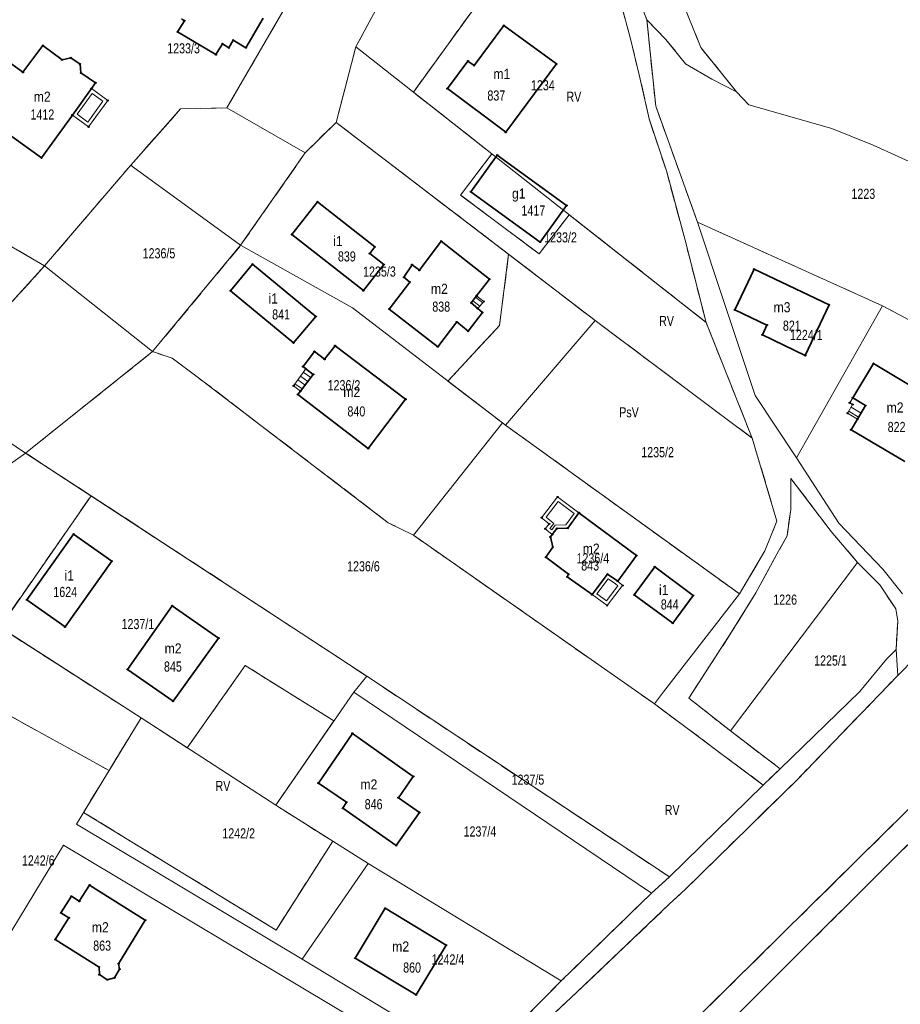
# Model space of a CAD drawing. Header units: metres. Extents: x 7496145 to 7500200, y 5498500 to 5502080.
# Tile 10 of 202: x 7497176 to 7497306, y 5499188 to 5499334. Entities that reach past the tile are written whole.
import ezdxf
from ezdxf.enums import TextEntityAlignment as Align

# ---------------------------------------------------------------- set-up
doc = ezdxf.new("R2010")
doc.units = ezdxf.units.M
doc.header["$MEASUREMENT"] = 0
for name, pattern in [('2.25_0.75', [3, 2.25, -0.75]), ('219-1000', [0]), ('egug-1000', [0])]:
    doc.linetypes.add(name, pattern=pattern)
doc.layers.get('0').update_dxf_attribs({"color": 2, "linetype": 'CONTINUOUS', "lineweight": 5})
for name, color, linetype in [('209-oznaczenie konturu klasyfikacyjnego', 7, 'CONTINUOUS'), ('211-numer działki ewidencyjnej', 7, 'CONTINUOUS'), ('217-kontur klasyfikacyjny', 7, 'CONTINUOUS'), ('218-kontur użytku gruntowego', 7, 'CONTINUOUS'), ('219-działka ewidencyjna', 7, 'CONTINUOUS'), ('312-budynek ewidencyjny', 7, 'CONTINUOUS'), ('312-oznaczenie budynku ewidencyjnego', 7, 'CONTINUOUS'), ('312-oznaczenie budynku ewidencyjnego-Atr117', 7, 'CONTINUOUS'), ('352-schody', 7, 'CONTINUOUS'), ('Punkt budynku', 7, 'CONTINUOUS'), ('taras', 7, 'CONTINUOUS')]:
    doc.layers.add(name, color=color, linetype=linetype)
doc.styles.get("Standard").update_dxf_attribs({"font": 'Working1250', "width": 0.75})

# ---------------------------------------------------------------- blocks, each defined once
blk = doc.blocks.new('PUNKTBUD')
at = {"color": 0}
blk.add_circle((0, 0), 0.09, dxfattribs=at)

msp = doc.modelspace()

# ---------------------------------------------------------------- linework, layer by layer
at = {"layer": '217-kontur klasyfikacyjny', "color": 3, "linetype": '2.25_0.75', "lineweight": 18, "flags": 128}
for points in [[(7497206.52, 5499321.01), (7497227.81, 5499357.74)], [(7497234.17, 5499323.36), (7497255.35, 5499352.61)], [(7497225.64, 5499330.08), (7497236.81, 5499350.76)], [(7497267.55, 5499337.32), (7497268.78, 5499334.07)], [(7497276.76, 5499329.99), (7497273.79, 5499337.5)], [(7497266.3, 5499331.44), (7497264.96, 5499336.38)], [(7497268.78, 5499334.07), (7497271.58, 5499331.17)], [(7497268.78, 5499334.07), (7497270.09, 5499321.27)], [(7497267.66, 5499325.94), (7497266.3, 5499331.44)], [(7497271.58, 5499331.17), (7497274.53, 5499327.56)], [(7497222.71, 5499318.87), (7497225.64, 5499330.08)], [(7497282.09, 5499323.4), (7497276.76, 5499329.99)], [(7497274.53, 5499327.56), (7497278.42, 5499325.27)], [(7497269.12, 5499319.4), (7497267.66, 5499325.94)], [(7497278.42, 5499325.27), (7497282.09, 5499323.4)], [(7497245.8, 5499314.21), (7497234.17, 5499323.36)], [(7497198.43, 5499319.49), (7497199.66, 5499320.88)], [(7497199.66, 5499320.88), (7497206.52, 5499321.01)], [(7497270.09, 5499321.27), (7497276.29, 5499304.07)], [(7497192.27, 5499312.53), (7497198.43, 5499319.49)], [(7497271.72, 5499311.53), (7497269.12, 5499319.4)], [(7497218.13, 5499314.35), (7497222.71, 5499318.87)], [(7497222.71, 5499318.87), (7497248.29, 5499299.31)], [(7497208.56, 5499300.65), (7497218.13, 5499314.35)], [(7497241.16, 5499308.09), (7497245.8, 5499314.21)], [(7497179.5, 5499297.6), (7497192.27, 5499312.53)], [(7497274.45, 5499301.39), (7497271.72, 5499311.53)], [(7497252.79, 5499299.39), (7497241.16, 5499308.09)], [(7497257.28, 5499305.18), (7497252.79, 5499299.39)], [(7497277.55, 5499289.22), (7497257.28, 5499305.18)], [(7497276.29, 5499304.07), (7497303.71, 5499291.68)], [(7497170.56, 5499302.76), (7497179.5, 5499297.6)], [(7497195.51, 5499284.88), (7497208.56, 5499300.65)], [(7497277.55, 5499289.22), (7497274.45, 5499301.39)], [(7497248.29, 5499299.31), (7497246.92, 5499288.73)], [(7497248.29, 5499299.31), (7497261.14, 5499289.48)], [(7497179.5, 5499297.6), (7497162.65, 5499279.09)], [(7497388.61, 5499297.01), (7497229.81, 5499140.27)], [(7497303.71, 5499291.68), (7497315.74, 5499285.27)], [(7497246.92, 5499288.73), (7497239.29, 5499280.52)], [(7497261.14, 5499289.48), (7497280.09, 5499275.27)], [(7497284.4, 5499272.05), (7497277.55, 5499289.22)], [(7497176.68, 5499269.85), (7497195.51, 5499284.88)], [(7497198.41, 5499283.89), (7497195.51, 5499284.88)], [(7497202.13, 5499281.14), (7497198.41, 5499283.89)], [(7497230.44, 5499259.52), (7497202.13, 5499281.14)], [(7497239.29, 5499280.52), (7497247.38, 5499274.3)], [(7497247.38, 5499274.3), (7497247.83, 5499273.98)], [(7497247.83, 5499273.98), (7497282.51, 5499248.96)], [(7497280.09, 5499275.27), (7497284.4, 5499272.05)], [(7497288.06, 5499259.76), (7497284.4, 5499272.05)], [(7497186.39, 5499263.5), (7497176.68, 5499269.85)], [(7497290.13, 5499266.08), (7497290.12, 5499261.47)], [(7497296.11, 5499258.21), (7497290.13, 5499266.08)], [(7497172.84, 5499244.01), (7497186.39, 5499263.5)], [(7497186.39, 5499263.5), (7497214.12, 5499245.38)], [(7497290.12, 5499261.47), (7497289.56, 5499257.58)], [(7497234.18, 5499257.65), (7497230.44, 5499259.52)], [(7497286.28, 5499255.34), (7497288.06, 5499259.76)], [(7497300.03, 5499253.62), (7497296.11, 5499258.21)], [(7497269.9, 5499232.67), (7497234.18, 5499257.65)], [(7497289.56, 5499257.58), (7497288.34, 5499255.37)], [(7497282.51, 5499248.96), (7497286.28, 5499255.34)], [(7497288.34, 5499255.37), (7497284.93, 5499249.1)], [(7497303.31, 5499250.28), (7497300.03, 5499253.62)], [(7497305.68, 5499246.76), (7497303.31, 5499250.28)], [(7497284.93, 5499249.1), (7497281.3, 5499243.22)], [(7497305.98, 5499244.91), (7497305.68, 5499246.76)], [(7497305.95, 5499210.29), (7497342.84, 5499246.57)], [(7497214.12, 5499245.38), (7497217.52, 5499243.16)], [(7497305.72, 5499240.74), (7497305.98, 5499244.91)], [(7497149.83, 5499244.38), (7497189.05, 5499222.79)], [(7497193.8, 5499230.59), (7497172.84, 5499244.01)], [(7497217.52, 5499243.16), (7497227.25, 5499236.75)], [(7497281.3, 5499243.22), (7497275.01, 5499233.51)], [(7497306.01, 5499236.88), (7497305.72, 5499240.74)], [(7497209.24, 5499238.34), (7497200.65, 5499226.14)], [(7497222.39, 5499230.14), (7497209.24, 5499238.34)], [(7497227.25, 5499236.75), (7497272.12, 5499207)], [(7497291, 5499221.35), (7497306.01, 5499236.88)], [(7497275.01, 5499233.51), (7497281.17, 5499228.64)], [(7497286.03, 5499220.62), (7497269.9, 5499232.67)], [(7497189.05, 5499222.79), (7497193.8, 5499230.59)], [(7497200.65, 5499226.14), (7497193.8, 5499230.59)], [(7497213.75, 5499217.63), (7497222.39, 5499230.14)], [(7497281.17, 5499228.64), (7497288.53, 5499223.04)], [(7497288.53, 5499223.04), (7497286.03, 5499220.62)], [(7497189.05, 5499222.79), (7497185.26, 5499216.57)], [(7497274.52, 5499205.19), (7497291, 5499221.35)], [(7497222.21, 5499212.3), (7497213.75, 5499217.63)], [(7497185.26, 5499216.57), (7497213.81, 5499199.11)], [(7497213.81, 5499199.11), (7497222.21, 5499212.3)], [(7497253.58, 5499158.02), (7497305.95, 5499210.29)], [(7497272.12, 5499207), (7497269.47, 5499204.58)], [(7497269.47, 5499204.58), (7497256.07, 5499191.57)], [(7497272.1, 5499202.94), (7497274.52, 5499205.19)], [(7497258.44, 5499189.94), (7497272.1, 5499202.94)], [(7497256.07, 5499191.57), (7497243.74, 5499179.03)], [(7497246.54, 5499178.76), (7497258.44, 5499189.94)]]:
    msp.add_lwpolyline(points, dxfattribs=at)
at = {"layer": '218-kontur użytku gruntowego', "color": 3, "linetype": 'egug-1000', "lineweight": 18, "flags": 128}
for points in [[(7497227.81, 5499357.74), (7497206.52, 5499321.01)], [(7497255.35, 5499352.61), (7497234.17, 5499323.36)], [(7497236.81, 5499350.76), (7497225.64, 5499330.08)], [(7497267.55, 5499337.32), (7497268.78, 5499334.07)], [(7497276.76, 5499329.99), (7497273.79, 5499337.5)], [(7497266.3, 5499331.44), (7497264.96, 5499336.38)], [(7497268.78, 5499334.07), (7497271.58, 5499331.17)], [(7497268.78, 5499334.07), (7497270.09, 5499321.27)], [(7497267.66, 5499325.94), (7497266.3, 5499331.44)], [(7497271.58, 5499331.17), (7497274.53, 5499327.56)], [(7497225.64, 5499330.08), (7497222.71, 5499318.87)], [(7497282.09, 5499323.4), (7497276.76, 5499329.99)], [(7497274.53, 5499327.56), (7497278.42, 5499325.27)], [(7497269.12, 5499319.4), (7497267.66, 5499325.94)], [(7497278.42, 5499325.27), (7497282.09, 5499323.4)], [(7497234.17, 5499323.36), (7497245.8, 5499314.21)], [(7497199.66, 5499320.88), (7497198.43, 5499319.49)], [(7497206.52, 5499321.01), (7497199.66, 5499320.88)], [(7497270.09, 5499321.27), (7497276.29, 5499304.07)], [(7497198.43, 5499319.49), (7497192.27, 5499312.53)], [(7497271.72, 5499311.53), (7497269.12, 5499319.4)], [(7497222.71, 5499318.87), (7497218.13, 5499314.35)], [(7497222.71, 5499318.87), (7497248.29, 5499299.31)], [(7497218.13, 5499314.35), (7497208.56, 5499300.65)], [(7497245.8, 5499314.21), (7497241.16, 5499308.09)], [(7497192.27, 5499312.53), (7497179.5, 5499297.6)], [(7497274.45, 5499301.39), (7497271.72, 5499311.53)], [(7497241.16, 5499308.09), (7497252.79, 5499299.39)], [(7497252.79, 5499299.39), (7497257.28, 5499305.18)], [(7497257.28, 5499305.18), (7497277.55, 5499289.22)], [(7497276.29, 5499304.07), (7497280.22, 5499292.17)], [(7497303.71, 5499291.68), (7497276.29, 5499304.07)], [(7497179.5, 5499297.6), (7497170.56, 5499302.76)], [(7497208.56, 5499300.65), (7497195.51, 5499284.88)], [(7497277.55, 5499289.22), (7497274.45, 5499301.39)], [(7497248.29, 5499299.31), (7497246.92, 5499288.73)], [(7497261.14, 5499289.48), (7497248.29, 5499299.31)], [(7497179.5, 5499297.6), (7497162.65, 5499279.09)], [(7497388.61, 5499297.01), (7497229.81, 5499140.27)], [(7497280.22, 5499292.17), (7497284.84, 5499278.4)], [(7497315.74, 5499285.27), (7497303.71, 5499291.68)], [(7497246.92, 5499288.73), (7497239.29, 5499280.52)], [(7497280.09, 5499275.27), (7497261.14, 5499289.48)], [(7497284.4, 5499272.05), (7497277.55, 5499289.22)], [(7497176.68, 5499269.85), (7497195.51, 5499284.88)], [(7497195.51, 5499284.88), (7497198.41, 5499283.89)], [(7497198.41, 5499283.89), (7497202.13, 5499281.14)], [(7497202.13, 5499281.14), (7497230.44, 5499259.52)], [(7497239.29, 5499280.52), (7497247.38, 5499274.3)], [(7497284.84, 5499278.4), (7497290.97, 5499269.12)], [(7497247.38, 5499274.3), (7497247.83, 5499273.98)], [(7497247.83, 5499273.98), (7497282.51, 5499248.96)], [(7497284.4, 5499272.05), (7497280.09, 5499275.27)], [(7497288.06, 5499259.76), (7497284.4, 5499272.05)], [(7497186.39, 5499263.5), (7497176.68, 5499269.85)], [(7497290.97, 5499269.12), (7497297.26, 5499259.45)], [(7497290.13, 5499266.08), (7497290.12, 5499261.47)], [(7497296.11, 5499258.21), (7497290.13, 5499266.08)], [(7497186.39, 5499263.5), (7497172.84, 5499244.01)], [(7497214.12, 5499245.38), (7497186.39, 5499263.5)], [(7497290.12, 5499261.47), (7497289.56, 5499257.58)], [(7497230.44, 5499259.52), (7497234.18, 5499257.65)], [(7497286.28, 5499255.34), (7497288.06, 5499259.76)], [(7497297.26, 5499259.45), (7497303.76, 5499252.61)], [(7497300.03, 5499253.62), (7497296.11, 5499258.21)], [(7497234.18, 5499257.65), (7497269.9, 5499232.67)], [(7497289.56, 5499257.58), (7497288.34, 5499255.37)], [(7497282.51, 5499248.96), (7497286.28, 5499255.34)], [(7497288.34, 5499255.37), (7497284.93, 5499249.1)], [(7497303.31, 5499250.28), (7497300.03, 5499253.62)], [(7497303.76, 5499252.61), (7497306.7, 5499248.98)], [(7497305.68, 5499246.76), (7497303.31, 5499250.28)], [(7497271.26, 5499234.43), (7497282.51, 5499248.96)], [(7497284.93, 5499249.1), (7497281.3, 5499243.22)], [(7497305.98, 5499244.91), (7497305.68, 5499246.76)], [(7497305.95, 5499210.29), (7497342.84, 5499246.57)], [(7497217.52, 5499243.16), (7497214.12, 5499245.38)], [(7497305.72, 5499240.74), (7497305.98, 5499244.91)], [(7497189.05, 5499222.79), (7497149.83, 5499244.38)], [(7497172.84, 5499244.01), (7497193.8, 5499230.59)], [(7497227.25, 5499236.75), (7497217.52, 5499243.16)], [(7497281.3, 5499243.22), (7497275.01, 5499233.51)], [(7497306.01, 5499236.88), (7497305.72, 5499240.74)], [(7497308.61, 5499239.55), (7497306.01, 5499236.88)], [(7497209.24, 5499238.34), (7497200.65, 5499226.14)], [(7497222.39, 5499230.14), (7497209.24, 5499238.34)], [(7497272.12, 5499207), (7497227.25, 5499236.75)], [(7497291, 5499221.35), (7497306.01, 5499236.88)], [(7497269.9, 5499232.67), (7497271.26, 5499234.43)], [(7497275.01, 5499233.51), (7497281.17, 5499228.64)], [(7497286.03, 5499220.62), (7497269.9, 5499232.67)], [(7497193.8, 5499230.59), (7497189.05, 5499222.79)], [(7497200.65, 5499226.14), (7497193.8, 5499230.59)], [(7497213.75, 5499217.63), (7497222.39, 5499230.14)], [(7497281.17, 5499228.64), (7497288.53, 5499223.04)], [(7497288.53, 5499223.04), (7497286.03, 5499220.62)], [(7497189.05, 5499222.79), (7497185.26, 5499216.57)], [(7497274.52, 5499205.19), (7497291, 5499221.35)], [(7497222.21, 5499212.3), (7497213.75, 5499217.63)], [(7497185.26, 5499216.57), (7497213.81, 5499199.11)], [(7497213.81, 5499199.11), (7497222.21, 5499212.3)], [(7497253.58, 5499158.02), (7497305.95, 5499210.29)], [(7497269.47, 5499204.58), (7497272.12, 5499207)], [(7497256.07, 5499191.57), (7497269.47, 5499204.58)], [(7497272.1, 5499202.94), (7497274.52, 5499205.19)], [(7497258.44, 5499189.94), (7497272.1, 5499202.94)], [(7497243.74, 5499179.03), (7497256.07, 5499191.57)], [(7497246.54, 5499178.76), (7497258.44, 5499189.94)]]:
    msp.add_lwpolyline(points, dxfattribs=at)
at = {"layer": '219-działka ewidencyjna', "color": 3, "linetype": '219-1000', "lineweight": 18, "flags": 128}
for points in [[(7497225.64, 5499330.08), (7497236.81, 5499350.76)], [(7497267.55, 5499337.32), (7497268.78, 5499334.07)], [(7497273.79, 5499337.5), (7497276.76, 5499329.99)], [(7497264.96, 5499336.38), (7497266.3, 5499331.44)], [(7497271.58, 5499331.17), (7497268.78, 5499334.07)], [(7497268.78, 5499334.07), (7497270.09, 5499321.27)], [(7497266.3, 5499331.44), (7497267.66, 5499325.94)], [(7497271.58, 5499331.17), (7497274.53, 5499327.56)], [(7497222.71, 5499318.87), (7497225.64, 5499330.08)], [(7497225.64, 5499330.08), (7497277.55, 5499289.22)], [(7497276.76, 5499329.99), (7497282.09, 5499323.4)], [(7497274.53, 5499327.56), (7497278.42, 5499325.27)], [(7497267.66, 5499325.94), (7497269.12, 5499319.4)], [(7497278.42, 5499325.27), (7497282.09, 5499323.4)], [(7497282.09, 5499323.4), (7497283.91, 5499321.47)], [(7497192.27, 5499312.53), (7497199.66, 5499320.88)], [(7497199.66, 5499320.88), (7497206.52, 5499321.01)], [(7497206.52, 5499321.01), (7497218.13, 5499314.35)], [(7497270.09, 5499321.27), (7497276.29, 5499304.07)], [(7497283.91, 5499321.47), (7497296.19, 5499317.96)], [(7497269.12, 5499319.4), (7497271.72, 5499311.53)], [(7497218.13, 5499314.35), (7497222.71, 5499318.87)], [(7497222.71, 5499318.87), (7497261.14, 5499289.48)], [(7497302.34, 5499315.49), (7497296.19, 5499317.96)], [(7497302.34, 5499315.49), (7497313.44, 5499310.46)], [(7497179.5, 5499297.6), (7497192.27, 5499312.53)], [(7497192.27, 5499312.53), (7497192.59, 5499312.3)], [(7497192.59, 5499312.3), (7497208.56, 5499300.65)], [(7497271.72, 5499311.53), (7497274.45, 5499301.39)], [(7497280.22, 5499292.17), (7497276.29, 5499304.07)], [(7497276.29, 5499304.07), (7497303.71, 5499291.68)], [(7497170.56, 5499302.76), (7497179.5, 5499297.6)], [(7497195.51, 5499284.88), (7497208.56, 5499300.65)], [(7497208.56, 5499300.65), (7497225.13, 5499291.39)], [(7497274.45, 5499301.39), (7497277.55, 5499289.22)], [(7497162.65, 5499279.09), (7497179.5, 5499297.6)], [(7497179.5, 5499297.6), (7497195.51, 5499284.88)], [(7497229.81, 5499140.27), (7497388.61, 5499297.01)], [(7497280.22, 5499292.17), (7497284.84, 5499278.4)], [(7497290.97, 5499269.12), (7497303.71, 5499291.68)], [(7497303.71, 5499291.68), (7497315.74, 5499285.27)], [(7497225.13, 5499291.39), (7497247.38, 5499274.3)], [(7497247.83, 5499273.98), (7497261.14, 5499289.48)], [(7497261.14, 5499289.48), (7497280.09, 5499275.27)], [(7497277.55, 5499289.22), (7497284.4, 5499272.05)], [(7497198.41, 5499283.89), (7497195.51, 5499284.88)], [(7497198.41, 5499283.89), (7497202.13, 5499281.14)], [(7497202.13, 5499281.14), (7497230.44, 5499259.52)], [(7497284.84, 5499278.4), (7497290.97, 5499269.12)], [(7497165.12, 5499277.63), (7497176.68, 5499269.85)], [(7497234.18, 5499257.65), (7497247.38, 5499274.3)], [(7497247.38, 5499274.3), (7497247.83, 5499273.98)], [(7497247.83, 5499273.98), (7497282.31, 5499249.11)], [(7497280.09, 5499275.27), (7497284.4, 5499272.05)], [(7497288.06, 5499259.76), (7497284.4, 5499272.05)], [(7497166.88, 5499262.89), (7497176.68, 5499269.85)], [(7497217.52, 5499243.16), (7497176.68, 5499269.85)], [(7497290.97, 5499269.12), (7497297.26, 5499259.45)], [(7497290.12, 5499261.47), (7497290.13, 5499266.08)], [(7497290.13, 5499266.08), (7497296.11, 5499258.21)], [(7497289.56, 5499257.58), (7497290.12, 5499261.47)], [(7497230.44, 5499259.52), (7497234.18, 5499257.65)], [(7497286.28, 5499255.34), (7497288.06, 5499259.76)], [(7497297.26, 5499259.45), (7497303.76, 5499252.61)], [(7497296.11, 5499258.21), (7497300.03, 5499253.62)], [(7497234.18, 5499257.65), (7497269.9, 5499232.67)], [(7497288.34, 5499255.37), (7497289.56, 5499257.58)], [(7497286.28, 5499255.34), (7497282.51, 5499248.96)], [(7497284.93, 5499249.1), (7497288.34, 5499255.37)], [(7497156.38, 5499254.54), (7497193.8, 5499230.59)], [(7497281.17, 5499228.64), (7497300.03, 5499253.62)], [(7497303.31, 5499250.28), (7497300.03, 5499253.62)], [(7497303.76, 5499252.61), (7497306.7, 5499248.98)], [(7497303.31, 5499250.28), (7497305.68, 5499246.76)], [(7497271.26, 5499234.43), (7497282.51, 5499248.96)], [(7497281.3, 5499243.22), (7497284.93, 5499249.1)], [(7497282.31, 5499249.11), (7497282.51, 5499248.96)], [(7497305.68, 5499246.76), (7497305.98, 5499244.91)], [(7497305.95, 5499210.29), (7497342.84, 5499246.57)], [(7497305.72, 5499240.74), (7497305.98, 5499244.91)], [(7497217.52, 5499243.16), (7497227.25, 5499236.75)], [(7497281.3, 5499243.22), (7497275.01, 5499233.51)], [(7497304.29, 5499239.27), (7497305.72, 5499240.74)], [(7497305.72, 5499240.74), (7497306.01, 5499236.88)], [(7497300.37, 5499234.5), (7497304.29, 5499239.27)], [(7497306.01, 5499236.88), (7497308.61, 5499239.55)], [(7497225.34, 5499234.41), (7497227.25, 5499236.75)], [(7497227.25, 5499236.75), (7497272.12, 5499207)], [(7497291, 5499221.35), (7497306.01, 5499236.88)], [(7497213.75, 5499217.63), (7497225.34, 5499234.41)], [(7497225.34, 5499234.41), (7497269.47, 5499204.58)], [(7497269.9, 5499232.67), (7497271.26, 5499234.43)], [(7497275.01, 5499233.51), (7497281.17, 5499228.64)], [(7497288.53, 5499223.04), (7497300.37, 5499234.5)], [(7497269.9, 5499232.67), (7497286.03, 5499220.62)], [(7497184.2, 5499214.82), (7497193.8, 5499230.59)], [(7497193.8, 5499230.59), (7497213.75, 5499217.63)], [(7497281.17, 5499228.64), (7497288.53, 5499223.04)], [(7497286.03, 5499220.62), (7497288.53, 5499223.04)], [(7497272.12, 5499207), (7497286.03, 5499220.62)], [(7497274.52, 5499205.19), (7497291, 5499221.35)], [(7497213.75, 5499217.63), (7497227.48, 5499208.98)], [(7497184.2, 5499214.82), (7497217.67, 5499194.82)], [(7497168.05, 5499188.3), (7497182.3, 5499211.7)], [(7497241.35, 5499176.44), (7497182.3, 5499211.7)], [(7497253.58, 5499158.02), (7497305.95, 5499210.29)], [(7497217.67, 5499194.82), (7497227.48, 5499208.98)], [(7497227.48, 5499208.98), (7497256.07, 5499191.57)], [(7497269.47, 5499204.58), (7497272.12, 5499207)], [(7497256.07, 5499191.57), (7497269.47, 5499204.58)], [(7497272.1, 5499202.94), (7497274.52, 5499205.19)], [(7497258.44, 5499189.94), (7497272.1, 5499202.94)], [(7497217.67, 5499194.82), (7497243.74, 5499179.03)], [(7497243.74, 5499179.03), (7497256.07, 5499191.57)], [(7497246.54, 5499178.76), (7497258.44, 5499189.94)]]:
    msp.add_lwpolyline(points, dxfattribs=at)
at = {"layer": '312-budynek ewidencyjny', "color": 7, "linetype": 'Continuous', "lineweight": 35, "flags": 128}
for points in [[(7497199.21, 5499332.3), (7497200.21, 5499333.95)], [(7497200.21, 5499333.95), (7497199.78, 5499334.21)], [(7497211.91, 5499334.31), (7497209.32, 5499329.94)], [(7497243.18, 5499327.31), (7497247.57, 5499333.22)], [(7497247.57, 5499333.22), (7497255.36, 5499327.53)], [(7497204.9, 5499328.91), (7497199.21, 5499332.3)], [(7497207.44, 5499331.06), (7497206.81, 5499329.92)], [(7497209.32, 5499329.94), (7497207.44, 5499331.06)], [(7497176.29, 5499326.3), (7497179.24, 5499330.26)], [(7497179.24, 5499330.26), (7497182.08, 5499328.14)], [(7497205.87, 5499330.5), (7497204.9, 5499328.91)], [(7497206.81, 5499329.92), (7497205.87, 5499330.5)], [(7497182.08, 5499328.14), (7497183.36, 5499328.45)], [(7497183.36, 5499328.45), (7497184.75, 5499327.51)], [(7497239.2, 5499323.87), (7497242.26, 5499327.96)], [(7497242.26, 5499327.96), (7497243.18, 5499327.31)], [(7497174.64, 5499327.49), (7497176.29, 5499326.3)], [(7497184.75, 5499327.51), (7497184.86, 5499326.22)], [(7497255.36, 5499327.53), (7497247.86, 5499317.4)], [(7497184.86, 5499326.22), (7497187.05, 5499324.74)], [(7497186.43, 5499323.87), (7497183.61, 5499319.96)], [(7497187.05, 5499324.74), (7497186.43, 5499323.87)], [(7497247.86, 5499317.4), (7497239.2, 5499323.87)], [(7497179.03, 5499313.6), (7497171.22, 5499319.22)], [(7497183.61, 5499319.96), (7497179.03, 5499313.6)], [(7497242.68, 5499308.59), (7497246.61, 5499314)], [(7497246.61, 5499314), (7497256.89, 5499306.54)], [(7497252.96, 5499301.13), (7497242.68, 5499308.59)], [(7497216.17, 5499302.25), (7497219.95, 5499307.1)], [(7497219.95, 5499307.1), (7497228.46, 5499300.41)], [(7497256.89, 5499306.54), (7497252.96, 5499301.13)], [(7497226.75, 5499293.93), (7497216.17, 5499302.25)], [(7497228.46, 5499300.41), (7497227.69, 5499299.42)], [(7497235.05, 5499296.94), (7497238.29, 5499301.26)], [(7497238.29, 5499301.26), (7497245.44, 5499295.64)], [(7497227.69, 5499299.42), (7497229.78, 5499297.78)], [(7497207.06, 5499293.91), (7497210.32, 5499297.84)], [(7497210.32, 5499297.84), (7497219.71, 5499290.07)], [(7497229.78, 5499297.78), (7497226.75, 5499293.93)], [(7497232.77, 5499295.9), (7497233.97, 5499297.76)], [(7497233.97, 5499297.76), (7497235.05, 5499296.94)], [(7497233.64, 5499295.17), (7497232.77, 5499295.9)], [(7497281.82, 5499291.06), (7497284.67, 5499297.1)], [(7497284.67, 5499297.1), (7497295.81, 5499291.82)], [(7497230.6, 5499291.2), (7497233.64, 5499295.17)], [(7497245.44, 5499295.64), (7497243.53, 5499293.14)], [(7497216.4, 5499286.17), (7497207.06, 5499293.91)], [(7497243.53, 5499293.14), (7497242.75, 5499292.12)], [(7497242.75, 5499292.12), (7497243.71, 5499291.28)], [(7497295.81, 5499291.82), (7497292.27, 5499284.31)], [(7497219.71, 5499290.07), (7497216.4, 5499286.17)], [(7497237.78, 5499285.61), (7497230.6, 5499291.2)], [(7497244.39, 5499290.68), (7497242.29, 5499287.92)], [(7497243.71, 5499291.28), (7497244.39, 5499290.68)], [(7497286.58, 5499288.82), (7497281.82, 5499291.06)], [(7497240.59, 5499289.28), (7497237.78, 5499285.61)], [(7497242.29, 5499287.92), (7497240.59, 5499289.28)], [(7497285.91, 5499287.36), (7497286.58, 5499288.82)], [(7497292.27, 5499284.31), (7497285.91, 5499287.36)], [(7497221.01, 5499283.74), (7497222.55, 5499285.76)], [(7497222.55, 5499285.76), (7497233.01, 5499277.82)], [(7497217.81, 5499282.66), (7497219.49, 5499284.89)], [(7497219.49, 5499284.89), (7497221.01, 5499283.74)], [(7497299.3, 5499278.02), (7497302.38, 5499283.11)], [(7497302.38, 5499283.11), (7497312.11, 5499277.29)], [(7497217.44, 5499279.04), (7497219.32, 5499281.51)], [(7497218.21, 5499282.35), (7497217.81, 5499282.66)], [(7497219.32, 5499281.51), (7497218.21, 5499282.35)], [(7497217.04, 5499278.51), (7497217.44, 5499279.04)], [(7497227.48, 5499270.53), (7497217.04, 5499278.51)], [(7497233.01, 5499277.82), (7497227.48, 5499270.53)], [(7497301.19, 5499276.87), (7497299.3, 5499278.02)], [(7497300, 5499274.88), (7497301.19, 5499276.87)], [(7497299.05, 5499273.3), (7497300, 5499274.88)], [(7497307.01, 5499268.59), (7497299.05, 5499273.3)], [(7497257.04, 5499258.72), (7497258.71, 5499260.99)], [(7497258.71, 5499260.99), (7497267.23, 5499254.67)], [(7497254.76, 5499257.77), (7497255.45, 5499258.66)], [(7497255.45, 5499258.66), (7497257.04, 5499258.72)], [(7497176.87, 5499248.06), (7497183.79, 5499257.82)], [(7497183.79, 5499257.82), (7497189.44, 5499253.81)], [(7497254.47, 5499257.4), (7497254.76, 5499257.77)], [(7497254.83, 5499255.88), (7497254.47, 5499257.4)], [(7497253.82, 5499254.39), (7497254.83, 5499255.88)], [(7497189.44, 5499253.81), (7497182.52, 5499244.06)], [(7497257.17, 5499251.87), (7497253.82, 5499254.39)], [(7497267.23, 5499254.67), (7497264.46, 5499250.85)], [(7497266.91, 5499248.83), (7497269.95, 5499252.96)], [(7497269.95, 5499252.96), (7497275.64, 5499248.74)], [(7497256.99, 5499251.49), (7497257.17, 5499251.87)], [(7497260.65, 5499248.85), (7497256.99, 5499251.49)], [(7497262.95, 5499251.87), (7497260.65, 5499248.85)], [(7497264.46, 5499250.85), (7497262.95, 5499251.87)], [(7497182.52, 5499244.06), (7497176.87, 5499248.06)], [(7497272.62, 5499244.63), (7497266.91, 5499248.83)], [(7497275.64, 5499248.74), (7497272.62, 5499244.63)], [(7497191.79, 5499237.77), (7497198.41, 5499247.21)], [(7497198.41, 5499247.21), (7497205.29, 5499242.39)], [(7497205.29, 5499242.39), (7497198.53, 5499233.05)], [(7497198.53, 5499233.05), (7497191.79, 5499237.77)], [(7497220.08, 5499220.91), (7497225.12, 5499228.28)], [(7497225.12, 5499228.28), (7497234.15, 5499221.89)], [(7497234.15, 5499221.89), (7497231.94, 5499218.74)], [(7497224.25, 5499218.06), (7497220.08, 5499220.91)], [(7497231.94, 5499218.74), (7497235.06, 5499216.56)], [(7497223.71, 5499217.18), (7497224.25, 5499218.06)], [(7497231.61, 5499211.64), (7497223.71, 5499217.18)], [(7497235.06, 5499216.56), (7497231.61, 5499211.64)], [(7497184.64, 5499203.38), (7497186.16, 5499205.79)], [(7497186.16, 5499205.79), (7497194.42, 5499200.59)], [(7497181.91, 5499201.67), (7497183.46, 5499204.12)], [(7497183.46, 5499204.12), (7497184.64, 5499203.38)], [(7497183.1, 5499200.93), (7497181.91, 5499201.67)], [(7497225.53, 5499194.97), (7497229.98, 5499202.34)], [(7497229.98, 5499202.34), (7497239.02, 5499196.89)], [(7497181.07, 5499197.71), (7497183.1, 5499200.93)], [(7497194.42, 5499200.59), (7497190.47, 5499194.13)], [(7497187.59, 5499193.61), (7497181.07, 5499197.71)], [(7497239.02, 5499196.89), (7497234.56, 5499189.51)], [(7497190.47, 5499194.13), (7497190.62, 5499193.31)], [(7497234.56, 5499189.51), (7497225.53, 5499194.97)], [(7497187.61, 5499192.51), (7497187.59, 5499193.61)], [(7497188.79, 5499191.76), (7497187.61, 5499192.51)], [(7497190.62, 5499193.31), (7497189.85, 5499192.05)], [(7497189.85, 5499192.05), (7497188.79, 5499191.76)]]:
    msp.add_lwpolyline(points, dxfattribs=at)
at = {"layer": '352-schody', "color": 7, "linetype": 'Continuous', "lineweight": 18, "flags": 128}
for points in [[(7497242.75, 5499292.12), (7497243.53, 5499293.14), (7497244.62, 5499292.31), (7497243.71, 5499291.28)], [(7497242.75, 5499292.12), (7497243.53, 5499293.14), (7497244.62, 5499292.31), (7497243.71, 5499291.28)], [(7497216.41, 5499279.82), (7497218.21, 5499282.35), (7497219.32, 5499281.51), (7497217.44, 5499279.04)], [(7497216.41, 5499279.82), (7497218.21, 5499282.35), (7497219.32, 5499281.51), (7497217.44, 5499279.04)], [(7497298.86, 5499277.3), (7497299.3, 5499278.02), (7497301.19, 5499276.87), (7497300, 5499274.88), (7497298.52, 5499275.77), (7497299.28, 5499277.04)], [(7497298.86, 5499277.3), (7497299.3, 5499278.02), (7497301.19, 5499276.87), (7497300, 5499274.88), (7497298.52, 5499275.77), (7497299.28, 5499277.04)]]:
    msp.add_lwpolyline(points, close=True, dxfattribs=at)
for points in [[(7497244.46, 5499292.13), (7497243.39, 5499292.95)], [(7497244, 5499291.61), (7497242.96, 5499292.4)], [(7497218.52, 5499280.46), (7497217.42, 5499281.25)], [(7497218.95, 5499281.02), (7497217.83, 5499281.82)], [(7497217.67, 5499279.35), (7497216.61, 5499280.11)], [(7497218.1, 5499279.91), (7497217.02, 5499280.68)], [(7497300.18, 5499275.18), (7497298.7, 5499276.07)], [(7497300.54, 5499275.78), (7497299.06, 5499276.67)]]:
    msp.add_lwpolyline(points, dxfattribs=at)
at = {"layer": 'taras', "color": 0, "lineweight": 18}
for p, q in [((7497183.61, 5499319.96), (7497186.43, 5499323.87)), ((7497186.43, 5499323.87), (7497188.85, 5499322.12)), ((7497184.31, 5499320.07), (7497186.54, 5499323.17)), ((7497188.85, 5499322.12), (7497186.02, 5499318.21)), ((7497186.54, 5499323.17), (7497188.15, 5499322.01)), ((7497188.15, 5499322.01), (7497185.91, 5499318.91)), ((7497186.02, 5499318.21), (7497183.61, 5499319.96)), ((7497185.91, 5499318.91), (7497184.31, 5499320.07)), ((7497253.18, 5499260.26), (7497255.55, 5499263.33)), ((7497253.87, 5499260.34), (7497255.65, 5499262.64)), ((7497255.55, 5499263.33), (7497258.71, 5499260.99)), ((7497255.65, 5499262.64), (7497258.01, 5499260.88)), ((7497258.01, 5499260.88), (7497256.78, 5499259.21)), ((7497258.71, 5499260.99), (7497257.04, 5499258.72)), ((7497254.3, 5499259.33), (7497253.18, 5499260.26)), ((7497253.72, 5499258.6), (7497254.3, 5499259.33)), ((7497255, 5499259.4), (7497253.87, 5499260.34)), ((7497254.42, 5499258.68), (7497255, 5499259.4)), ((7497254.76, 5499257.77), (7497253.72, 5499258.6)), ((7497254.68, 5499258.48), (7497254.42, 5499258.68)), ((7497255.2, 5499259.15), (7497254.68, 5499258.48)), ((7497255.45, 5499258.66), (7497254.76, 5499257.77)), ((7497256.78, 5499259.21), (7497255.2, 5499259.15)), ((7497257.04, 5499258.72), (7497255.45, 5499258.66)), ((7497260.65, 5499248.85), (7497262.95, 5499251.87)), ((7497261.36, 5499248.96), (7497263.06, 5499251.19)), ((7497262.95, 5499251.87), (7497264.46, 5499250.85)), ((7497263.06, 5499251.19), (7497264.15, 5499250.45)), ((7497264.46, 5499250.85), (7497265.18, 5499250.21)), ((7497264.5, 5499250.15), (7497262.8, 5499247.93)), ((7497265.18, 5499250.21), (7497262.9, 5499247.24)), ((7497264.15, 5499250.45), (7497264.5, 5499250.15)), ((7497262.9, 5499247.24), (7497260.65, 5499248.85)), ((7497262.8, 5499247.93), (7497261.36, 5499248.96))]:
    msp.add_line(p, q, dxfattribs=at)

# ---------------------------------------------------------------- block references
at = {"layer": 'Punkt budynku', "color": 5, "linetype": 'Continuous', "lineweight": 13}
for p in [(7497200.21, 5499333.95), (7497199.21, 5499332.3), (7497247.57, 5499333.22), (7497207.44, 5499331.06), (7497179.24, 5499330.26), (7497205.87, 5499330.5), (7497206.81, 5499329.92), (7497209.32, 5499329.94), (7497182.08, 5499328.14), (7497183.36, 5499328.45), (7497204.9, 5499328.91), (7497242.26, 5499327.96), (7497184.75, 5499327.51), (7497243.18, 5499327.31), (7497255.36, 5499327.53), (7497176.29, 5499326.3), (7497184.86, 5499326.22), (7497186.43, 5499323.87), (7497187.05, 5499324.74), (7497239.2, 5499323.87), (7497188.85, 5499322.12), (7497183.61, 5499319.96), (7497186.02, 5499318.21), (7497247.86, 5499317.4), (7497179.03, 5499313.6), (7497246.61, 5499314), (7497242.68, 5499308.59), (7497219.95, 5499307.1), (7497256.89, 5499306.54), (7497216.17, 5499302.25), (7497228.46, 5499300.41), (7497238.29, 5499301.26), (7497252.96, 5499301.13), (7497227.69, 5499299.42), (7497210.32, 5499297.84), (7497229.78, 5499297.78), (7497233.97, 5499297.76), (7497232.77, 5499295.9), (7497235.05, 5499296.94), (7497284.67, 5499297.1), (7497233.64, 5499295.17), (7497245.44, 5499295.64), (7497207.06, 5499293.91), (7497226.75, 5499293.93), (7497243.53, 5499293.14), (7497242.75, 5499292.12), (7497244.62, 5499292.31), (7497295.81, 5499291.82), (7497219.71, 5499290.07), (7497230.6, 5499291.2), (7497243.71, 5499291.28), (7497244.39, 5499290.68), (7497281.82, 5499291.06), (7497240.59, 5499289.28), (7497286.58, 5499288.82), (7497242.29, 5499287.92), (7497285.91, 5499287.36), (7497216.4, 5499286.17), (7497222.55, 5499285.76), (7497237.78, 5499285.61), (7497219.49, 5499284.89), (7497292.27, 5499284.31), (7497217.81, 5499282.66), (7497221.01, 5499283.74), (7497302.38, 5499283.11), (7497218.21, 5499282.35), (7497219.32, 5499281.51), (7497216.41, 5499279.82), (7497217.04, 5499278.51), (7497217.44, 5499279.04), (7497233.01, 5499277.82), (7497298.86, 5499277.3), (7497299.28, 5499277.04), (7497299.3, 5499278.02), (7497301.19, 5499276.87), (7497298.52, 5499275.77), (7497300, 5499274.88), (7497299.05, 5499273.3), (7497227.48, 5499270.53), (7497255.55, 5499263.33), (7497258.71, 5499260.99), (7497253.18, 5499260.26), (7497254.3, 5499259.33), (7497183.79, 5499257.82), (7497253.72, 5499258.6), (7497255.45, 5499258.66), (7497257.04, 5499258.72), (7497254.47, 5499257.4), (7497254.76, 5499257.77), (7497254.83, 5499255.88), (7497189.44, 5499253.81), (7497253.82, 5499254.39), (7497267.23, 5499254.67), (7497269.95, 5499252.96), (7497256.99, 5499251.49), (7497257.17, 5499251.87), (7497262.95, 5499251.87), (7497264.46, 5499250.85), (7497265.18, 5499250.21), (7497176.87, 5499248.06), (7497260.65, 5499248.85), (7497266.91, 5499248.83), (7497275.64, 5499248.74), (7497198.41, 5499247.21), (7497262.9, 5499247.24), (7497182.52, 5499244.06), (7497272.62, 5499244.63), (7497205.29, 5499242.39), (7497191.79, 5499237.77), (7497198.53, 5499233.05), (7497225.12, 5499228.28), (7497234.15, 5499221.89), (7497220.08, 5499220.91), (7497231.94, 5499218.74), (7497223.71, 5499217.18), (7497224.25, 5499218.06), (7497235.06, 5499216.56), (7497231.61, 5499211.64), (7497186.16, 5499205.79), (7497183.46, 5499204.12), (7497184.64, 5499203.38), (7497229.98, 5499202.34), (7497181.91, 5499201.67), (7497183.1, 5499200.93), (7497194.42, 5499200.59), (7497181.07, 5499197.71), (7497239.02, 5499196.89), (7497187.59, 5499193.61), (7497190.47, 5499194.13), (7497225.53, 5499194.97), (7497187.61, 5499192.51), (7497190.62, 5499193.31), (7497188.79, 5499191.76), (7497189.85, 5499192.05), (7497234.56, 5499189.51)]:
    msp.add_blockref('PUNKTBUD', p, dxfattribs=at)

# ---------------------------------------------------------------- texts
at = {"layer": '209-oznaczenie konturu klasyfikacyjnego', "color": 3, "linetype": 'Continuous', "lineweight": 18, "width": 0.79}
for s, p in [('RV', (7497256.86, 5499321.92)), ('RV', (7497270.6, 5499288.68)), ('PsV', (7497264.68, 5499275.14)), ('RV', (7497204.83, 5499219.73)), ('RV', (7497271.43, 5499216.17))]:
    msp.add_text(s, height=1.5, dxfattribs=at).set_placement(p)
at = {"layer": '211-numer działki ewidencyjnej', "color": 3, "linetype": 'Continuous', "lineweight": 18, "width": 0.79}
for s, p in [('1233/3', (7497197.67, 5499329.1)), ('1234', (7497251.6, 5499323.62)), ('1223', (7497299.11, 5499307.53)), ('1233/2', (7497253.56, 5499301.07)), ('1236/5', (7497194.03, 5499298.71)), ('1224/1', (7497290, 5499286.6)), ('1236/2', (7497221.45, 5499279.15)), ('1235/2', (7497267.95, 5499269.22)), ('1236/4', (7497258.35, 5499253.49)), ('1236/6', (7497224.34, 5499252.3)), ('1226', (7497287.52, 5499247.36)), ('1237/1', (7497190.9, 5499243.74)), ('1225/1', (7497293.58, 5499238.33)), ('1237/5', (7497248.73, 5499220.67)), ('1242/2', (7497205.84, 5499212.71)), ('1237/4', (7497241.61, 5499212.99)), ('1242/6', (7497176.13, 5499208.69)), ('1242/4', (7497236.87, 5499194.01))]:
    msp.add_text(s, height=1.5, dxfattribs=at).set_placement(p)
msp.add_text('1235/3', height=1.5, dxfattribs=at).set_placement((7497226.71, 5499297.5), align=Align.TOP_LEFT)
at = {"layer": '312-oznaczenie budynku ewidencyjnego', "color": 7, "linetype": 'Continuous', "lineweight": 18, "width": 0.79}
for s, p in [('837', (7497245.14, 5499323.61)), ('1412', (7497177.4, 5499320.79)), ('1417', (7497250.19, 5499306.55)), ('839', (7497222.98, 5499299.75)), ('838', (7497236.97, 5499292.3)), ('841', (7497213.23, 5499291.15)), ('821', (7497288.95, 5499289.48)), ('840', (7497224.39, 5499276.77)), ('822', (7497304.48, 5499274.46)), ('843', (7497259.05, 5499253.93)), ('1624', (7497180.79, 5499250)), ('844', (7497270.85, 5499248.15)), ('845', (7497197.19, 5499238.94)), ('846', (7497226.95, 5499218.53)), ('863', (7497186.7, 5499197.56)), ('860', (7497232.65, 5499194.31))]:
    msp.add_text(s, height=1.5, dxfattribs=at).set_placement(p, align=Align.TOP_LEFT)
at = {"layer": '312-oznaczenie budynku ewidencyjnego-Atr117', "color": 7, "width": 0.9}
for s, p in [('m1', (7497247.28, 5499325.31)), ('m2', (7497179.14, 5499321.93)), ('g1', (7497249.79, 5499307.57)), ('i1', (7497222.98, 5499300.52)), ('m2', (7497238.02, 5499293.44)), ('i1', (7497213.39, 5499292.01)), ('m3', (7497288.82, 5499290.71)), ('m2', (7497225.03, 5499278.15)), ('m2', (7497305.58, 5499275.85)), ('m2', (7497260.53, 5499254.92)), ('i1', (7497183.16, 5499250.94)), ('i1', (7497271.28, 5499248.8)), ('m2', (7497198.54, 5499240.13)), ('m2', (7497227.57, 5499219.96)), ('m2', (7497187.75, 5499198.78)), ('m2', (7497232.28, 5499195.93))]:
    msp.add_text(s, height=1.5, dxfattribs=at).set_placement(p, align=Align.CENTER)

doc.saveas('drawing.dxf')
